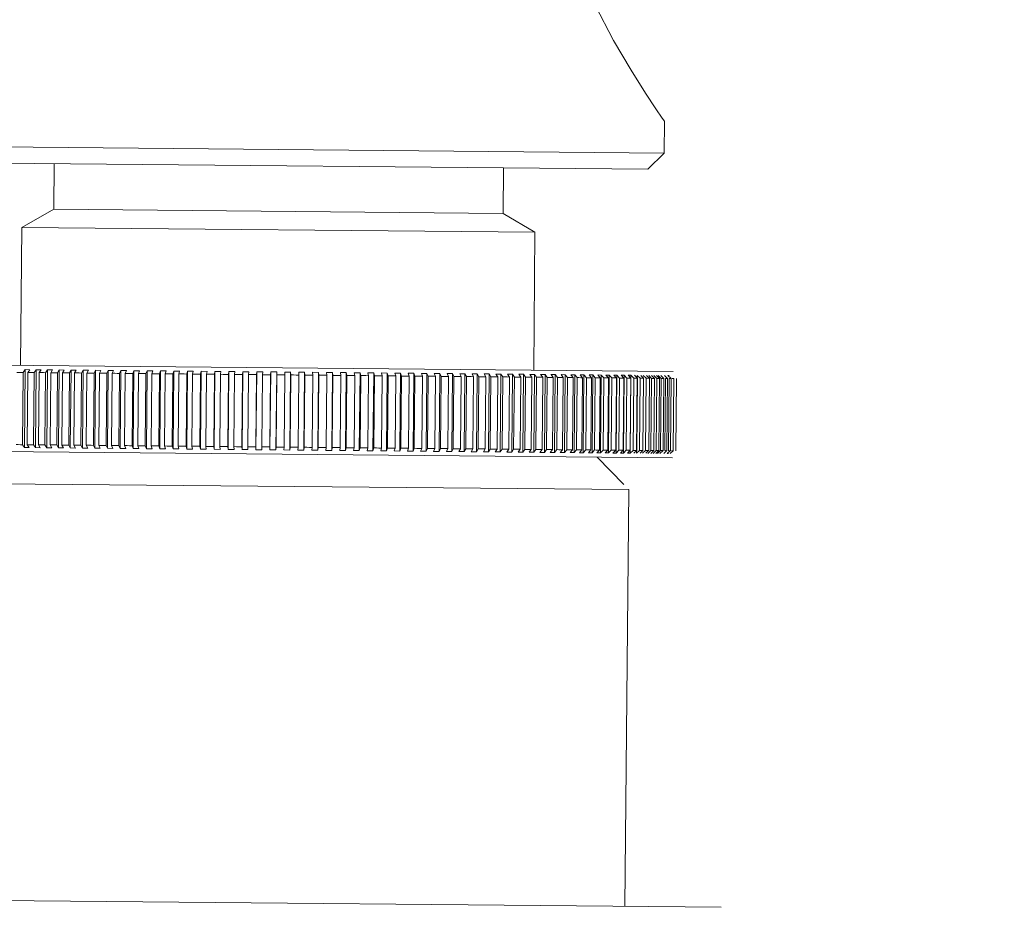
# Model space of a CAD drawing. Header units: millimetres. Extents: x 3925 to 5043, y -86 to 778.
# Tile 46 of 157: x 4463 to 4471, y 239 to 246. Entities that reach past the tile are written whole.
import ezdxf

# ---------------------------------------------------------------- set-up
doc = ezdxf.new("R2010")
doc.units = ezdxf.units.MM
doc.header["$LTSCALE"] = 46.255
doc.header["$PDMODE"] = 3
doc.header["$PDSIZE"] = 1
doc.layers.get('Defpoints').update_dxf_attribs({"linetype": 'CONTINUOUS'})
doc.layers.add('140-154101-01_RIGGDXF_DIMENSION', color=7, linetype='CONTINUOUS')
doc.layers.add('140-154101-0DXF_CONTINUOUS_LINE', color=7, linetype='CONTINUOUS')
doc.styles.add('SLDTEXTSTYLE0', font='arialbd.ttf', dxfattribs={"height": 5.5})
doc.dimstyles.new('SLDDIMSTYLE2', dxfattribs={"dimtxt": 5.650301, "dimasz": 4.572, "dimexe": 0, "dimexo": 0.0625, "dimgap": 1.412575, "dimtad": 0, "dimtih": 1, "dimtoh": 1, "dimlfac": 3.5, "dimrnd": 1e-09, "dimzin": 4, "dimdsep": 46, "dimtxsty": 'SLDTEXTSTYLE0', "dimsah": 1, "dimcen": 0.09, "dimadec": 0, "dimazin": 1, "dimtol": 1, "dimtp": 0.5, "dimtm": 0.5, "dimtfac": 1, "dimtdec": 1, "dimtofl": 0, "dimtmove": 0, "dimatfit": 3, "dimfxl": 1, "dimfrac": 2, "dimtolj": 1, "dimarcsym": 0})

# ---------------------------------------------------------------- blocks, each defined once
blk = doc.blocks.new('*D68')
at = {"layer": '140-154101-01_RIGGDXF_DIMENSION', "color": 0, "linetype": 'Continuous', "lineweight": -2}
for p, q in [((4484.3629, 271.4932), (4484.3629, 203.0116)), ((4477.961, 266.2147), (4477.961, 203.0116)), ((4473.961, 203.0116), (4426.4411, 203.0116)), ((4484.3629, 203.0116), (4477.961, 203.0116)), ((4488.3629, 203.0116), (4492.3629, 203.0116))]:
    blk.add_line(p, q, dxfattribs=at)
at = {"layer": '140-154101-01_RIGGDXF_DIMENSION', "color": 0, "linetype": 'Continuous'}
for points in [[(4473.961, 203.6783), (4473.961, 202.3449), (4477.961, 203.0116)], [(4488.3629, 203.6783), (4488.3629, 202.3449), (4484.3629, 203.0116)]]:
    blk.add_solid(points, dxfattribs=at)
at = {"layer": 'Defpoints', "color": 0, "linetype": 'Continuous'}
for p in [(4484.3629, 271.5557), (4477.961, 266.2772), (4477.961, 203.0116)]:
    blk.add_point(p, dxfattribs=at)
at = {"layer": '140-154101-01_RIGGDXF_DIMENSION', "color": 0, "linetype": 'Continuous', "insert": (4448.201, 207.9602), "char_height": 5.5, "attachment_point": 5, "style": 'SLDTEXTSTYLE0'}
blk.add_mtext('\\A1;25.61 [1.01]', dxfattribs=at)

msp = doc.modelspace()

# ---------------------------------------------------------------- linework, layer by layer
at = {"layer": '140-154101-0DXF_CONTINUOUS_LINE', "color": 7, "linetype": 'Continuous', "lineweight": 0}
for p, q in [((4468.1215, 245.0505), (4468.1377, 245.027)), ((4468.1354, 244.7771), (4468.1377, 245.027)), ((4462.1356, 244.8329), (4468.1354, 244.7771)), ((4468.1354, 244.7771), (4468.0092, 244.6532)), ((4462.2595, 244.7067), (4468.0092, 244.6532)), ((4463.3832, 244.6963), (4463.3799, 244.3399)), ((4466.8855, 244.6637), (4466.8822, 244.3073)), ((4463.3799, 244.3399), (4463.1298, 244.1986)), ((4463.3799, 244.3399), (4466.8822, 244.3073)), ((4466.8822, 244.3073), (4467.1296, 244.1614)), ((4463.1298, 244.1986), (4463.1198, 243.1236)), ((4463.1298, 244.1986), (4467.1296, 244.1614)), ((4467.1196, 243.0864), (4467.1296, 244.1614)), ((4462.0332, 243.1337), (4468.2063, 243.0763)), ((4463.1356, 242.5046), (4463.1408, 243.0673)), ((4463.1408, 243.0673), (4463.157, 243.0894)), ((4463.1514, 242.4822), (4463.157, 243.0894)), ((4463.157, 243.0894), (4463.1936, 243.0891)), ((4463.1727, 242.5042), (4463.1779, 243.067)), ((4463.1935, 243.0891), (4463.178, 243.067)), ((4463.2224, 242.5038), (4463.2276, 243.0665)), ((4463.2276, 243.0665), (4463.2431, 243.0886)), ((4463.2374, 242.4814), (4463.2431, 243.0886)), ((4463.243, 243.0886), (4463.2806, 243.0883)), ((4463.2605, 242.5034), (4463.2657, 243.0662)), ((4463.2805, 243.0883), (4463.2658, 243.0662)), ((4463.3114, 242.5029), (4463.3166, 243.0657)), ((4463.3166, 243.0657), (4463.3314, 243.0878)), ((4463.3258, 242.4806), (4463.3314, 243.0878)), ((4463.3314, 243.0878), (4463.3699, 243.0875)), ((4463.3505, 242.5026), (4463.3557, 243.0653)), ((4463.3698, 243.0875), (4463.3558, 243.0653)), ((4463.4027, 242.5021), (4463.4079, 243.0649)), ((4463.4079, 243.0649), (4463.422, 243.087)), ((4463.4163, 242.4797), (4463.422, 243.087)), ((4463.4219, 243.087), (4463.4614, 243.0866)), ((4463.4613, 243.0866), (4463.4479, 243.0645)), ((4463.5012, 243.064), (4463.5146, 243.0861)), ((4463.5089, 242.4789), (4463.5146, 243.0861)), ((4463.5145, 243.0861), (4463.5548, 243.0857)), ((4463.5547, 243.0857), (4463.5421, 243.0636)), ((4463.5965, 243.0631), (4463.6091, 243.0852)), ((4463.6035, 242.478), (4463.6091, 243.0852)), ((4463.6091, 243.0852), (4463.6502, 243.0848)), ((4463.6501, 243.0848), (4463.6383, 243.0627)), ((4463.6937, 243.0622), (4463.7055, 243.0843)), ((4463.6999, 242.4771), (4463.7055, 243.0843)), ((4463.7055, 243.0843), (4463.7473, 243.0839)), ((4463.7472, 243.0839), (4463.7362, 243.0618)), ((4463.7926, 243.0613), (4463.8036, 243.0834)), ((4463.798, 242.4762), (4463.8036, 243.0834)), ((4463.8036, 243.0834), (4463.8461, 243.083)), ((4463.846, 243.083), (4463.8358, 243.0609)), ((4463.8931, 243.0603), (4463.9033, 243.0825)), ((4463.8977, 242.4752), (4463.9033, 243.0825)), ((4463.9033, 243.0825), (4463.9465, 243.0821)), ((4463.9464, 243.0821), (4463.937, 243.0599)), ((4463.9951, 243.0594), (4464.0045, 243.0815)), ((4463.9989, 242.4743), (4464.0045, 243.0815)), ((4464.0045, 243.0815), (4464.0483, 243.0811)), ((4464.0482, 243.0811), (4464.0396, 243.059)), ((4464.0985, 243.0584), (4464.1071, 243.0806)), ((4464.1015, 242.4733), (4464.1071, 243.0806)), ((4464.1071, 243.0806), (4464.1514, 243.0802)), ((4464.1513, 243.0802), (4464.1435, 243.058)), ((4464.2031, 243.0575), (4464.2109, 243.0796)), ((4464.2052, 242.4724), (4464.2109, 243.0796)), ((4464.2109, 243.0796), (4464.2557, 243.0792)), ((4464.2556, 243.0792), (4464.2487, 243.057)), ((4464.3089, 243.0565), (4464.3158, 243.0787)), ((4464.3101, 242.4714), (4464.3158, 243.0787)), ((4464.3158, 243.0787), (4464.361, 243.0782)), ((4464.3609, 243.0782), (4464.3548, 243.0561)), ((4464.4156, 243.0555), (4464.4217, 243.0777)), ((4464.416, 242.4704), (4464.4217, 243.0777)), ((4464.4216, 243.0777), (4464.4673, 243.0772)), ((4464.4672, 243.0772), (4464.4619, 243.0551)), ((4464.5228, 242.4694), (4464.5284, 243.0767)), ((4464.5232, 243.0545), (4464.5284, 243.0767)), ((4464.5284, 243.0767), (4464.5743, 243.0763)), ((4464.5742, 243.0763), (4464.5699, 243.0541)), ((4464.6302, 242.4684), (4464.6358, 243.0757)), ((4464.6315, 243.0535), (4464.6358, 243.0757)), ((4464.6358, 243.0757), (4464.682, 243.0752)), ((4464.6819, 243.0752), (4464.6784, 243.053)), ((4464.7382, 242.4674), (4464.7439, 243.0747)), ((4464.7404, 243.0525), (4464.7439, 243.0747)), ((4464.7438, 243.0747), (4464.7903, 243.0742)), ((4464.7902, 243.0742), (4464.7876, 243.052)), ((4464.8467, 242.4664), (4464.8524, 243.0737)), ((4464.8498, 243.0514), (4464.8524, 243.0737)), ((4464.8523, 243.0737), (4464.8989, 243.0732)), ((4464.8988, 243.0732), (4464.8971, 243.051)), ((4464.9556, 242.4654), (4464.9612, 243.0727)), ((4464.9595, 243.0504), (4464.9612, 243.0727)), ((4464.9612, 243.0727), (4465.0079, 243.0722)), ((4465.0077, 243.0722), (4465.0069, 243.05)), ((4465.0702, 243.0716), (4465.0646, 242.4644)), ((4465.0694, 243.0494), (4465.0702, 243.0716)), ((4465.1169, 243.0712), (4465.0702, 243.0716)), ((4465.1111, 242.4639), (4465.1168, 243.0712)), ((4465.1168, 243.0712), (4465.1168, 243.049)), ((4465.1792, 243.0706), (4465.226, 243.0702)), ((4465.1793, 243.0484), (4465.1793, 243.0706)), ((4465.2258, 243.0702), (4465.2202, 242.4629)), ((4465.2258, 243.0702), (4465.2267, 243.0479)), ((4465.2882, 243.0696), (4465.3349, 243.0692)), ((4465.2892, 243.0474), (4465.2883, 243.0696)), ((4465.3348, 243.0692), (4465.3291, 242.4619)), ((4465.3348, 243.0692), (4465.3366, 243.0469)), ((4465.397, 243.0686), (4465.4436, 243.0682)), ((4465.3989, 243.0463), (4465.3971, 243.0686)), ((4465.4434, 243.0682), (4465.4378, 242.4609)), ((4465.4434, 243.0682), (4465.4461, 243.0459)), ((4465.5055, 243.0676), (4465.5518, 243.0672)), ((4465.5082, 243.0453), (4465.5055, 243.0676)), ((4465.5517, 243.0672), (4465.5461, 242.4599)), ((4465.5517, 243.0672), (4465.5552, 243.0449)), ((4465.6135, 243.0666), (4465.6596, 243.0662)), ((4465.617, 243.0443), (4465.6135, 243.0666)), ((4465.6595, 243.0662), (4465.6538, 242.4589)), ((4465.6595, 243.0662), (4465.6638, 243.0439)), ((4465.7209, 243.0656), (4465.7667, 243.0652)), ((4465.7253, 243.0433), (4465.7209, 243.0656)), ((4465.7665, 243.0652), (4465.7609, 242.4579)), ((4465.7665, 243.0652), (4465.7718, 243.0429)), ((4465.8275, 243.0646), (4465.873, 243.0642)), ((4465.8328, 243.0423), (4465.8276, 243.0646)), ((4463.4426, 242.5017), (4463.4479, 243.0645)), ((4463.496, 242.5012), (4463.5012, 243.064)), ((4463.5369, 242.5008), (4463.5421, 243.0636)), ((4463.5913, 242.5003), (4463.5965, 243.0631)), ((4463.633, 242.4999), (4463.6382, 243.0627)), ((4463.6885, 242.4994), (4463.6937, 243.0622)), ((4463.7309, 242.499), (4463.7361, 243.0618)), ((4463.7874, 242.4985), (4463.7926, 243.0613)), ((4463.8305, 242.4981), (4463.8358, 243.0609)), ((4463.8879, 242.4976), (4463.8931, 243.0603)), ((4463.9317, 242.4972), (4463.9369, 243.0599)), ((4463.9899, 242.4966), (4463.9951, 243.0594)), ((4464.0343, 242.4962), (4464.0395, 243.059)), ((4464.0933, 242.4957), (4464.0985, 243.0584)), ((4464.1382, 242.4952), (4464.1435, 243.058)), ((4464.1979, 242.4947), (4464.2031, 243.0575)), ((4464.2434, 242.4943), (4464.2486, 243.057)), ((4464.3037, 242.4937), (4464.3089, 243.0565)), ((4464.3496, 242.4933), (4464.3548, 243.0561)), ((4464.4104, 242.4927), (4464.4156, 243.0555)), ((4464.4567, 242.4923), (4464.4619, 243.0551)), ((4464.518, 242.4917), (4464.5232, 243.0545)), ((4464.5646, 242.4913), (4464.5698, 243.0541)), ((4464.6263, 242.4907), (4464.6315, 243.0535)), ((4464.6732, 242.4903), (4464.6784, 243.053)), ((4464.7352, 242.4897), (4464.7404, 243.0525)), ((4464.7823, 242.4892), (4464.7875, 243.052)), ((4464.8445, 242.4887), (4464.8498, 243.0514)), ((4464.8918, 242.4882), (4464.897, 243.051)), ((4464.9542, 242.4877), (4464.9595, 243.0504)), ((4465.0069, 243.05), (4465.0016, 242.4872)), ((4465.0381, 243.0498), (4465.0068, 243.05)), ((4465.0381, 243.0498), (4465.0694, 243.0494)), ((4465.0641, 242.4866), (4465.0694, 243.0494)), ((4465.1168, 243.049), (4465.1116, 242.4862)), ((4465.1794, 243.0484), (4465.1741, 242.4856)), ((4465.2267, 243.0479), (4465.2215, 242.4852)), ((4465.2892, 243.0474), (4465.284, 242.4846)), ((4465.3366, 243.0469), (4465.3313, 242.4841)), ((4465.3989, 243.0463), (4465.3937, 242.4836)), ((4465.4461, 243.0459), (4465.4409, 242.4831)), ((4465.5082, 243.0453), (4465.503, 242.4825)), ((4465.5552, 243.0449), (4465.55, 242.4821)), ((4465.6171, 243.0443), (4465.6118, 242.4815)), ((4465.6638, 243.0439), (4465.6586, 242.4811)), ((4465.7253, 243.0433), (4465.7201, 242.4805)), ((4465.7718, 243.0429), (4465.7665, 242.4801)), ((4465.8328, 243.0423), (4465.8276, 242.4795)), ((4465.8728, 243.0642), (4465.8672, 242.4569)), ((4465.8728, 243.0642), (4465.8789, 243.0419)), ((4465.8789, 243.0419), (4465.8737, 242.4791)), ((4465.9333, 243.0636), (4465.9783, 243.0632)), ((4465.9394, 243.0413), (4465.9333, 243.0636)), ((4465.9395, 243.0413), (4465.9342, 242.4785)), ((4465.9782, 243.0632), (4465.9726, 242.4559)), ((4465.9782, 243.0632), (4465.9852, 243.0409)), ((4465.9852, 243.0409), (4465.9799, 242.4781)), ((4466.0381, 243.0626), (4466.0827, 243.0622)), ((4466.0451, 243.0403), (4466.0381, 243.0626)), ((4466.0451, 243.0403), (4466.0399, 242.4776)), ((4466.0826, 243.0622), (4466.0769, 242.455)), ((4466.0826, 243.0622), (4466.0903, 243.0399)), ((4466.0903, 243.0399), (4466.0851, 242.4771)), ((4466.1418, 243.0617), (4466.1858, 243.0613)), ((4466.1496, 243.0394), (4466.1418, 243.0617)), ((4466.1496, 243.0394), (4466.1444, 242.4766)), ((4466.1857, 243.0613), (4466.1801, 242.454)), ((4466.1857, 243.0613), (4466.1943, 243.0389)), ((4466.1943, 243.0389), (4466.1891, 242.4762)), ((4466.2442, 243.0607), (4466.2877, 243.0603)), ((4466.2528, 243.0384), (4466.2442, 243.0607)), ((4466.2529, 243.0384), (4466.2477, 242.4756)), ((4466.2876, 243.0603), (4466.2819, 242.4531)), ((4466.2876, 243.0603), (4466.297, 243.038)), ((4466.297, 243.038), (4466.2918, 242.4752)), ((4466.3453, 243.0598), (4466.3881, 243.0594)), ((4466.3547, 243.0374), (4466.3453, 243.0598)), ((4466.3548, 243.0374), (4466.3495, 242.4747)), ((4466.388, 243.0594), (4466.3824, 242.4521)), ((4466.388, 243.0594), (4466.3982, 243.037)), ((4466.3982, 243.037), (4466.393, 242.4743)), ((4466.4448, 243.0589), (4466.487, 243.0585)), ((4466.4551, 243.0365), (4466.4449, 243.0589)), ((4466.4551, 243.0365), (4466.4499, 242.4737)), ((4466.4869, 243.0585), (4466.4813, 242.4512)), ((4466.4869, 243.0585), (4466.4979, 243.0361)), ((4466.4979, 243.0361), (4466.4927, 242.4733)), ((4466.5428, 243.0579), (4466.5842, 243.0576)), ((4466.5538, 243.0356), (4466.5428, 243.0579)), ((4466.5539, 243.0356), (4466.5487, 242.4728)), ((4466.5841, 243.0576), (4466.5785, 242.4503)), ((4466.5841, 243.0576), (4466.5959, 243.0352)), ((4466.5959, 243.0352), (4466.5907, 242.4724)), ((4466.639, 243.057), (4466.6797, 243.0567)), ((4466.6508, 243.0347), (4466.639, 243.057)), ((4466.6509, 243.0347), (4466.6456, 242.4719)), ((4466.6796, 243.0567), (4466.6739, 242.4494)), ((4466.6796, 243.0567), (4466.6921, 243.0343)), ((4466.6921, 243.0343), (4466.6869, 242.4715)), ((4466.7334, 243.0562), (4466.7732, 243.0558)), ((4466.746, 243.0338), (4466.7334, 243.0562)), ((4466.746, 243.0338), (4466.7408, 242.471)), ((4466.7731, 243.0558), (4466.7675, 242.4485)), ((4466.7731, 243.0558), (4466.7864, 243.0334)), ((4466.7864, 243.0334), (4466.7812, 242.4707)), ((4466.8258, 243.0553), (4466.8647, 243.0549)), ((4466.8391, 243.0329), (4466.8258, 243.0553)), ((4466.8392, 243.0329), (4466.8339, 242.4702)), ((4466.8646, 243.0549), (4466.859, 242.4477)), ((4466.8646, 243.0549), (4466.8787, 243.0326)), ((4466.8787, 243.0326), (4466.8734, 242.4698)), ((4466.9161, 243.0545), (4466.9541, 243.0541)), ((4466.9302, 243.0321), (4466.9161, 243.0545)), ((4466.9302, 243.0321), (4466.925, 242.4693)), ((4466.954, 243.0541), (4466.9484, 242.4469)), ((4466.954, 243.0541), (4466.9688, 243.0317)), ((4466.9688, 243.0317), (4466.9635, 242.469)), ((4467.0042, 243.0537), (4467.0413, 243.0533)), ((4467.019, 243.0313), (4467.0043, 243.0537)), ((4467.0191, 243.0313), (4467.0138, 242.4685)), ((4467.0412, 243.0533), (4467.0355, 242.4461)), ((4467.0412, 243.0533), (4467.0566, 243.0309)), ((4467.0566, 243.0309), (4467.0514, 242.4681)), ((4467.0901, 243.0529), (4467.1261, 243.0525)), ((4467.1055, 243.0305), (4467.0901, 243.0529)), ((4467.1056, 243.0305), (4467.1003, 242.4677)), ((4467.126, 243.0525), (4467.1204, 242.4453)), ((4467.126, 243.0525), (4467.1421, 243.0301)), ((4467.1421, 243.0301), (4467.1369, 242.4674)), ((4467.1735, 243.0521), (4467.2085, 243.0518)), ((4467.1896, 243.0297), (4467.1735, 243.0521)), ((4467.1897, 243.0297), (4467.1845, 242.4669)), ((4467.2084, 243.0518), (4467.2027, 242.4445)), ((4467.2084, 243.0518), (4467.2252, 243.0294)), ((4467.2252, 243.0294), (4467.2199, 242.4666)), ((4467.2544, 243.0513), (4467.2883, 243.051)), ((4467.2712, 243.0289), (4467.2545, 243.0513)), ((4467.2713, 243.0289), (4467.266, 242.4661)), ((4467.2882, 243.051), (4467.2826, 242.4438)), ((4467.2882, 243.051), (4467.3056, 243.0286)), ((4467.3056, 243.0286), (4467.3004, 242.4658)), ((4467.3328, 243.0506), (4467.3655, 243.0503)), ((4467.3502, 243.0282), (4467.3328, 243.0506)), ((4467.3502, 243.0282), (4467.345, 242.4654)), ((4467.3654, 243.0503), (4467.3598, 242.443)), ((4467.3654, 243.0503), (4467.3834, 243.0279)), ((4467.3834, 243.0279), (4467.3782, 242.4651)), ((4467.4084, 243.0499), (4467.44, 243.0496)), ((4467.4264, 243.0275), (4467.4084, 243.0499)), ((4467.4265, 243.0275), (4467.4213, 242.4647)), ((4467.4399, 243.0496), (4467.4342, 242.4423)), ((4467.4399, 243.0496), (4467.4585, 243.0272)), ((4467.4585, 243.0272), (4467.4532, 242.4644)), ((4467.4812, 243.0492), (4467.5116, 243.0489)), ((4467.4999, 243.0268), (4467.4813, 243.0492)), ((4467.4999, 243.0268), (4467.4947, 242.464)), ((4467.5115, 243.0489), (4467.5059, 242.4417)), ((4467.5115, 243.0489), (4467.5307, 243.0265)), ((4467.5307, 243.0265), (4467.5254, 242.4637)), ((4467.5512, 243.0486), (4467.5803, 243.0483)), ((4467.5704, 243.0261), (4467.5512, 243.0486)), ((4467.5705, 243.0261), (4467.5652, 242.4634)), ((4467.5802, 243.0483), (4467.5746, 242.441)), ((4467.5802, 243.0483), (4467.5999, 243.0259)), ((4467.5999, 243.0259), (4467.5947, 242.4631)), ((4467.6182, 243.0479), (4467.646, 243.0477)), ((4467.638, 243.0255), (4467.6182, 243.0479)), ((4467.638, 243.0255), (4467.6328, 242.4627)), ((4467.6459, 243.0477), (4467.6403, 242.4404)), ((4467.6459, 243.0477), (4467.6662, 243.0253)), ((4467.6662, 243.0253), (4467.6609, 242.4625)), ((4467.6822, 243.0473), (4467.7086, 243.0471)), ((4467.7024, 243.0249), (4467.6822, 243.0473)), ((4467.7025, 243.0249), (4467.6973, 242.4621)), ((4467.7086, 243.0471), (4467.7029, 242.4398)), ((4467.7086, 243.0471), (4467.7293, 243.0247)), ((4467.7293, 243.0247), (4467.7241, 242.4619)), ((4467.743, 243.0468), (4467.7681, 243.0465)), ((4467.7638, 243.0243), (4467.743, 243.0468)), ((4467.7638, 243.0243), (4467.7586, 242.4616)), ((4467.768, 243.0465), (4467.7624, 242.4393)), ((4467.768, 243.0465), (4467.7893, 243.0241)), ((4467.7893, 243.0241), (4467.784, 242.4613)), ((4467.8006, 243.0462), (4467.8244, 243.046)), ((4467.8219, 243.0238), (4467.8007, 243.0462)), ((4467.8219, 243.0238), (4467.8167, 242.461)), ((4467.8243, 243.046), (4467.8186, 242.4388)), ((4467.8243, 243.046), (4467.846, 243.0236)), ((4467.846, 243.0236), (4467.8407, 242.4608)), ((4467.855, 243.0457), (4467.8773, 243.0455)), ((4467.8767, 243.0233), (4467.855, 243.0457)), ((4467.8768, 243.0233), (4467.8715, 242.4605)), ((4467.8773, 243.0455), (4467.8716, 242.4383)), ((4467.8773, 243.0455), (4467.8993, 243.0231)), ((4467.8993, 243.0231), (4467.8941, 242.4603)), ((4467.9282, 243.0228), (4467.9061, 243.0453)), ((4467.9269, 243.0451), (4467.9212, 242.4378)), ((4467.9282, 243.0228), (4467.923, 242.46)), ((4467.9269, 243.0451), (4467.9493, 243.0226)), ((4467.9493, 243.0226), (4467.9441, 242.4598)), ((4467.9762, 243.0224), (4467.9537, 243.0448)), ((4467.9763, 243.0224), (4467.971, 242.4596)), ((4467.973, 243.0446), (4467.9959, 243.0222)), ((4467.9959, 243.0222), (4467.9906, 242.4594)), ((4468.0208, 243.022), (4467.9979, 243.0444)), ((4468.0208, 243.022), (4468.0156, 242.4592)), ((4468.0157, 243.0442), (4468.0389, 243.0218)), ((4468.0389, 243.0218), (4468.0337, 242.459)), ((4468.0618, 243.0216), (4468.0386, 243.044)), ((4468.0549, 243.0439), (4468.0784, 243.0214)), ((4468.0618, 243.0216), (4468.0566, 242.4588)), ((4468.0784, 243.0214), (4468.0731, 242.4586)), ((4468.0992, 243.0212), (4468.0757, 243.0437)), ((4468.0905, 243.0435), (4468.1142, 243.0211)), ((4468.0993, 243.0212), (4468.094, 242.4584)), ((4468.1142, 243.0211), (4468.109, 242.4583)), ((4468.133, 243.0209), (4468.1093, 243.0434)), ((4468.1331, 243.0209), (4468.1278, 242.4581)), ((4468.1631, 243.0206), (4468.1391, 243.0431)), ((4468.1465, 243.0208), (4468.1412, 242.458)), ((4468.1632, 243.0206), (4468.158, 242.4579)), ((4468.1653, 243.0429), (4468.1754, 243.0428)), ((4468.1896, 243.0204), (4468.1654, 243.0429)), ((4468.175, 243.0205), (4468.1698, 242.4577)), ((4468.1896, 243.0204), (4468.1844, 242.4576)), ((4468.2123, 243.0202), (4468.2071, 242.4574)), ((4468.2312, 243.02), (4468.226, 242.4572)), ((4468.2, 242.4014), (4462.0268, 242.4588)), ((4463.1514, 242.4822), (4463.1356, 242.5046)), ((4463.1879, 242.4818), (4463.1513, 242.4822)), ((4463.1728, 242.5042), (4463.1878, 242.4818)), ((4463.2374, 242.4814), (4463.2224, 242.5038)), ((4463.2749, 242.481), (4463.2373, 242.4814)), ((4463.2605, 242.5034), (4463.2749, 242.481)), ((4463.3258, 242.4806), (4463.3114, 242.5029)), ((4463.3642, 242.4802), (4463.3257, 242.4806)), ((4463.3505, 242.5026), (4463.3642, 242.4802)), ((4463.4163, 242.4797), (4463.4027, 242.5021)), ((4463.4556, 242.4793), (4463.4162, 242.4797)), ((4463.4427, 242.5017), (4463.4556, 242.4793)), ((4463.5089, 242.4789), (4463.496, 242.5012)), ((4463.5491, 242.4785), (4463.5088, 242.4789)), ((4463.5369, 242.5008), (4463.5491, 242.4785)), ((4463.6035, 242.478), (4463.5913, 242.5003)), ((4463.6444, 242.4776), (4463.6034, 242.478)), ((4463.633, 242.4999), (4463.6444, 242.4776)), ((4463.6999, 242.4771), (4463.6885, 242.4994)), ((4463.7416, 242.4767), (4463.6997, 242.4771)), ((4463.731, 242.499), (4463.7416, 242.4767)), ((4463.798, 242.4762), (4463.7874, 242.4985)), ((4463.8404, 242.4758), (4463.7979, 242.4762)), ((4463.8306, 242.4981), (4463.8404, 242.4758)), ((4463.8977, 242.4752), (4463.8879, 242.4976)), ((4463.9408, 242.4748), (4463.8976, 242.4752)), ((4463.9317, 242.4972), (4463.9407, 242.4748)), ((4463.9989, 242.4743), (4463.9899, 242.4966)), ((4464.0426, 242.4739), (4463.9988, 242.4743)), ((4464.0344, 242.4962), (4464.0425, 242.4739)), ((4464.1015, 242.4733), (4464.0933, 242.4957)), ((4464.1457, 242.4729), (4464.1013, 242.4733)), ((4464.1383, 242.4952), (4464.1456, 242.4729)), ((4464.2052, 242.4724), (4464.1979, 242.4947)), ((4464.25, 242.472), (4464.2051, 242.4724)), ((4464.2434, 242.4943), (4464.2499, 242.472)), ((4464.3101, 242.4714), (4464.3037, 242.4937)), ((4464.3553, 242.471), (4464.31, 242.4714)), ((4464.3496, 242.4933), (4464.3552, 242.471)), ((4464.416, 242.4704), (4464.4104, 242.4927)), ((4464.4615, 242.47), (4464.4159, 242.4704)), ((4464.4567, 242.4923), (4464.4615, 242.47)), ((4464.5228, 242.4694), (4464.518, 242.4917)), ((4464.5686, 242.469), (4464.5226, 242.4694)), ((4464.5646, 242.4913), (4464.5686, 242.469)), ((4464.6302, 242.4684), (4464.6263, 242.4907)), ((4464.6763, 242.468), (4464.6301, 242.4684)), ((4464.6732, 242.4903), (4464.6763, 242.468)), ((4464.7382, 242.4674), (4464.7352, 242.4897)), ((4464.7846, 242.467), (4464.7381, 242.4674)), ((4464.7823, 242.4892), (4464.7845, 242.467)), ((4464.8467, 242.4664), (4464.8445, 242.4887)), ((4464.8932, 242.466), (4464.8466, 242.4664)), ((4464.8919, 242.4882), (4464.8932, 242.466)), ((4464.9556, 242.4654), (4464.9542, 242.4877)), ((4465.0021, 242.465), (4464.9554, 242.4654)), ((4465.0016, 242.4872), (4465.0329, 242.4868)), ((4465.0021, 242.465), (4465.0016, 242.4872)), ((4465.0329, 242.4868), (4465.0642, 242.4866)), ((4465.0641, 242.4866), (4465.0646, 242.4644)), ((4465.0644, 242.4644), (4465.1112, 242.4639)), ((4465.1116, 242.4862), (4465.1111, 242.4639)), ((4465.2202, 242.4629), (4465.1735, 242.4634)), ((4465.1736, 242.4634), (4465.1741, 242.4856)), ((4465.2215, 242.4852), (4465.2202, 242.4629)), ((4465.3292, 242.4619), (4465.2825, 242.4624)), ((4465.2826, 242.4624), (4465.284, 242.4846)), ((4465.3313, 242.4841), (4465.3291, 242.4619)), ((4465.4378, 242.4609), (4465.3913, 242.4613)), ((4465.3914, 242.4613), (4465.3936, 242.4836)), ((4465.4409, 242.4831), (4465.4378, 242.4609)), ((4465.5461, 242.4599), (4465.4998, 242.4603)), ((4465.4999, 242.4603), (4465.5029, 242.4825)), ((4465.55, 242.4821), (4465.5461, 242.4599)), ((4465.6538, 242.4589), (4465.6077, 242.4593)), ((4465.6079, 242.4593), (4465.6118, 242.4815)), ((4465.6586, 242.4811), (4465.6538, 242.4589)), ((4465.7609, 242.4579), (4465.7151, 242.4583)), ((4465.7153, 242.4583), (4465.72, 242.4805)), ((4465.7665, 242.4801), (4465.7609, 242.4579)), ((4465.8672, 242.4569), (4465.8218, 242.4573)), ((4465.8219, 242.4573), (4465.8276, 242.4795)), ((4465.8737, 242.4791), (4465.8672, 242.4569)), ((4465.9726, 242.4559), (4465.9276, 242.4564)), ((4465.9277, 242.4564), (4465.9342, 242.4785)), ((4465.9799, 242.4781), (4465.9726, 242.4559)), ((4466.0769, 242.455), (4466.0324, 242.4554)), ((4466.0325, 242.4554), (4466.0398, 242.4776)), ((4466.0851, 242.4771), (4466.0769, 242.455)), ((4466.1801, 242.454), (4466.136, 242.4544)), ((4466.1362, 242.4544), (4466.1444, 242.4766)), ((4466.1891, 242.4762), (4466.1801, 242.454)), ((4466.282, 242.4531), (4466.2385, 242.4535)), ((4466.2386, 242.4535), (4466.2476, 242.4756)), ((4466.2918, 242.4752), (4466.2819, 242.4531)), ((4466.3824, 242.4521), (4466.3395, 242.4525)), ((4466.3397, 242.4525), (4466.3495, 242.4747)), ((4466.393, 242.4743), (4466.3824, 242.4521)), ((4466.4813, 242.4512), (4466.4391, 242.4516)), ((4466.4392, 242.4516), (4466.4499, 242.4737)), ((4466.4927, 242.4733), (4466.4813, 242.4512)), ((4466.5372, 242.4507), (4466.5486, 242.4728)), ((4466.5907, 242.4724), (4466.5785, 242.4503)), ((4466.6334, 242.4498), (4466.6456, 242.4719)), ((4466.6869, 242.4715), (4466.6739, 242.4494)), ((4466.7278, 242.4489), (4466.7407, 242.471)), ((4466.7812, 242.4707), (4466.7675, 242.4485)), ((4466.8202, 242.4481), (4466.8339, 242.4702)), ((4466.8734, 242.4698), (4466.859, 242.4477)), ((4466.9105, 242.4472), (4466.9249, 242.4693)), ((4466.9635, 242.469), (4466.9484, 242.4469)), ((4466.9986, 242.4464), (4467.0138, 242.4685)), ((4467.0514, 242.4681), (4467.0355, 242.4461)), ((4467.0844, 242.4456), (4467.1003, 242.4677)), ((4467.1369, 242.4674), (4467.1204, 242.4453)), ((4467.1679, 242.4448), (4467.1844, 242.4669)), ((4467.2199, 242.4666), (4467.2027, 242.4445)), ((4467.2488, 242.4441), (4467.266, 242.4661)), ((4467.3004, 242.4658), (4467.2826, 242.4438)), ((4467.3271, 242.4433), (4467.345, 242.4654)), ((4467.3782, 242.4651), (4467.3598, 242.443)), ((4467.4028, 242.4426), (4467.4212, 242.4647)), ((4467.4532, 242.4644), (4467.4342, 242.4423)), ((4467.4756, 242.442), (4467.4946, 242.464)), ((4467.5254, 242.4637), (4467.5059, 242.4417)), ((4467.5456, 242.4413), (4467.5652, 242.4634)), ((4467.5947, 242.4631), (4467.5746, 242.441)), ((4467.6126, 242.4407), (4467.6327, 242.4627)), ((4467.6609, 242.4625), (4467.6403, 242.4404)), ((4467.6765, 242.4401), (4467.6972, 242.4621)), ((4467.7241, 242.4619), (4467.7029, 242.4398)), ((4467.7374, 242.4395), (4467.7585, 242.4616)), ((4467.784, 242.4613), (4467.7624, 242.4393)), ((4467.795, 242.439), (4467.8166, 242.461)), ((4467.8407, 242.4608), (4467.8186, 242.4388)), ((4467.8494, 242.4385), (4467.8715, 242.4605)), ((4467.8941, 242.4603), (4467.8716, 242.4383)), ((4467.9004, 242.438), (4467.9229, 242.46)), ((4467.9441, 242.4598), (4467.9212, 242.4378)), ((4467.9481, 242.4376), (4467.971, 242.4596)), ((4467.9906, 242.4594), (4467.9674, 242.4374)), ((4467.9923, 242.4372), (4468.0155, 242.4592)), ((4468.0337, 242.459), (4468.0101, 242.437)), ((4468.033, 242.4368), (4468.0565, 242.4588)), ((4468.0731, 242.4586), (4468.0493, 242.4366)), ((4468.0701, 242.4364), (4468.094, 242.4584)), ((4468.109, 242.4583), (4468.0849, 242.4363)), ((4468.1036, 242.4361), (4468.1278, 242.4581)), ((4468.1335, 242.4358), (4468.1579, 242.4579)), ((4468.1597, 242.4356), (4468.1843, 242.4576)), ((4468.1822, 242.4354), (4468.207, 242.4574)), ((4466.5785, 242.4503), (4466.5371, 242.4507)), ((4466.674, 242.4494), (4466.6333, 242.4498)), ((4466.7675, 242.4485), (4466.7276, 242.4489)), ((4466.859, 242.4477), (4466.8201, 242.4481)), ((4466.9484, 242.4469), (4466.9104, 242.4472)), ((4467.0356, 242.4461), (4466.9985, 242.4464)), ((4467.1204, 242.4453), (4467.0843, 242.4456)), ((4467.2028, 242.4445), (4467.1678, 242.4448)), ((4467.2826, 242.4438), (4467.2487, 242.4441)), ((4467.3598, 242.443), (4467.327, 242.4433)), ((4467.4343, 242.4423), (4467.4027, 242.4426)), ((4467.5059, 242.4417), (4467.4755, 242.442)), ((4467.5746, 242.441), (4467.5455, 242.4413)), ((4467.6403, 242.4404), (4467.6125, 242.4407)), ((4467.6133, 242.4068), (4467.8226, 242.1935)), ((4467.7029, 242.4398), (4467.6765, 242.4401)), ((4467.7624, 242.4393), (4467.7373, 242.4395)), ((4467.8187, 242.4388), (4467.795, 242.439)), ((4467.8716, 242.4383), (4467.8493, 242.4385)), ((4468.1698, 242.4355), (4468.1597, 242.4356)), ((4462.3612, 242.2057), (4467.861, 242.1545)), ((4467.8307, 238.9046), (4467.861, 242.1545)), ((4468.5806, 238.8977), (4461.5811, 238.9628))]:
    msp.add_line(p, q, dxfattribs=at)
for points in [[(4467.3816, 246.5302), (4467.4744, 246.2291), (4467.5997, 245.9324), (4467.7421, 245.6563)], [(4467.7421, 245.6563), (4467.8781, 245.4235), (4467.9904, 245.246)], [(4467.9904, 245.246), (4468.0722, 245.1228), (4468.1215, 245.0505)], [(4463.0925, 243.0678), (4463.1087, 243.0677), (4463.1247, 243.0676), (4463.1408, 243.0673)], [(4463.1779, 243.067), (4463.1945, 243.0669), (4463.211, 243.0668), (4463.2276, 243.0665)], [(4463.2657, 243.0662), (4463.2827, 243.0661), (4463.2997, 243.066), (4463.3167, 243.0657)], [(4463.3557, 243.0653), (4463.3731, 243.0653), (4463.3905, 243.0651), (4463.4079, 243.0649)], [(4463.4479, 243.0645), (4463.4657, 243.0644), (4463.4835, 243.0642), (4463.5013, 243.064)], [(4463.5421, 243.0636), (4463.5603, 243.0635), (4463.5784, 243.0634), (4463.5966, 243.0631)], [(4463.6382, 243.0627), (4463.6567, 243.0626), (4463.6752, 243.0625), (4463.6937, 243.0622)], [(4463.7361, 243.0618), (4463.755, 243.0617), (4463.7738, 243.0615), (4463.7926, 243.0613)], [(4463.8358, 243.0609), (4463.8549, 243.0608), (4463.874, 243.0606), (4463.8932, 243.0603)], [(4463.9369, 243.0599), (4463.9564, 243.0598), (4463.9757, 243.0597), (4463.9952, 243.0594)], [(4464.0395, 243.059), (4464.0592, 243.0589), (4464.0789, 243.0587), (4464.0985, 243.0584)], [(4464.1435, 243.058), (4464.1634, 243.0579), (4464.1833, 243.0577), (4464.2032, 243.0575)], [(4464.2486, 243.057), (4464.2687, 243.0569), (4464.2888, 243.0568), (4464.3089, 243.0565)], [(4464.3548, 243.0561), (4464.3751, 243.0559), (4464.3953, 243.0558), (4464.4156, 243.0555)], [(4464.4619, 243.0551), (4464.4824, 243.055), (4464.5028, 243.0548), (4464.5232, 243.0545)], [(4464.5698, 243.0541), (4464.5904, 243.0539), (4464.611, 243.0538), (4464.6315, 243.0535)], [(4464.6784, 243.053), (4464.6991, 243.0529), (4464.7198, 243.0527), (4464.7404, 243.0525)], [(4464.7875, 243.052), (4464.8083, 243.0519), (4464.829, 243.0517), (4464.8498, 243.0514)], [(4464.897, 243.051), (4464.9179, 243.0509), (4464.9387, 243.0507), (4464.9595, 243.0504)], [(4465.1168, 243.049), (4465.1376, 243.0489), (4465.1585, 243.0487), (4465.1794, 243.0484)], [(4465.2267, 243.0479), (4465.2476, 243.0478), (4465.2684, 243.0476), (4465.2892, 243.0474)], [(4465.3365, 243.0469), (4465.3573, 243.0468), (4465.3781, 243.0466), (4465.3989, 243.0463)], [(4465.4461, 243.0459), (4465.4668, 243.0458), (4465.4875, 243.0456), (4465.5082, 243.0453)], [(4465.5552, 243.0449), (4465.5758, 243.0448), (4465.5964, 243.0446), (4465.6171, 243.0443)], [(4465.6638, 243.0439), (4465.6843, 243.0438), (4465.7048, 243.0436), (4465.7253, 243.0433)], [(4465.7718, 243.0429), (4465.7921, 243.0428), (4465.8125, 243.0426), (4465.8328, 243.0423)], [(4465.8789, 243.0419), (4465.8991, 243.0418), (4465.9193, 243.0416), (4465.9395, 243.0413)], [(4465.9851, 243.0409), (4466.0051, 243.0408), (4466.0251, 243.0406), (4466.0451, 243.0403)], [(4466.0903, 243.0399), (4466.1101, 243.0398), (4466.1298, 243.0396), (4466.1496, 243.0394)], [(4466.1943, 243.0389), (4466.2138, 243.0388), (4466.2333, 243.0387), (4466.2529, 243.0384)], [(4466.297, 243.038), (4466.3162, 243.0379), (4466.3355, 243.0377), (4466.3548, 243.0374)], [(4466.3982, 243.037), (4466.4172, 243.037), (4466.4362, 243.0368), (4466.4551, 243.0365)], [(4466.4979, 243.0361), (4466.5166, 243.036), (4466.5352, 243.0359), (4466.5539, 243.0356)], [(4466.5959, 243.0352), (4466.6142, 243.0351), (4466.6325, 243.035), (4466.6509, 243.0347)], [(4466.6921, 243.0343), (4466.7101, 243.0342), (4466.728, 243.0341), (4466.746, 243.0338)], [(4466.7864, 243.0334), (4466.804, 243.0334), (4466.8216, 243.0332), (4466.8392, 243.0329)], [(4466.8786, 243.0326), (4466.8958, 243.0325), (4466.913, 243.0323), (4466.9302, 243.0321)], [(4466.9688, 243.0317), (4466.9855, 243.0317), (4467.0023, 243.0315), (4467.0191, 243.0313)], [(4467.0566, 243.0309), (4467.073, 243.0309), (4467.0893, 243.0307), (4467.1056, 243.0305)], [(4467.1421, 243.0301), (4467.158, 243.0301), (4467.1738, 243.0299), (4467.1897, 243.0297)], [(4467.2252, 243.0294), (4467.2405, 243.0293), (4467.2559, 243.0292), (4467.2713, 243.0289)], [(4467.3056, 243.0286), (4467.3205, 243.0286), (4467.3354, 243.0284), (4467.3502, 243.0282)], [(4467.3834, 243.0279), (4467.3978, 243.0278), (4467.4121, 243.0277), (4467.4265, 243.0275)], [(4467.4585, 243.0272), (4467.4723, 243.0271), (4467.4861, 243.027), (4467.4999, 243.0268)], [(4467.5307, 243.0265), (4467.544, 243.0265), (4467.5572, 243.0264), (4467.5705, 243.0261)], [(4467.5999, 243.0259), (4467.6126, 243.0258), (4467.6253, 243.0257), (4467.638, 243.0255)], [(4467.6662, 243.0253), (4467.6783, 243.0252), (4467.6904, 243.0251), (4467.7025, 243.0249)], [(4467.7293, 243.0247), (4467.7408, 243.0246), (4467.7523, 243.0245), (4467.7638, 243.0243)], [(4467.7893, 243.0241), (4467.8002, 243.0241), (4467.811, 243.024), (4467.8219, 243.0238)], [(4467.846, 243.0236), (4467.8562, 243.0236), (4467.8665, 243.0235), (4467.8768, 243.0233)], [(4467.8993, 243.0231), (4467.909, 243.0231), (4467.9186, 243.023), (4467.9282, 243.0228)], [(4467.9493, 243.0226), (4467.9583, 243.0226), (4467.9673, 243.0225), (4467.9763, 243.0224)], [(4467.9959, 243.0222), (4468.0042, 243.0222), (4468.0125, 243.0221), (4468.0208, 243.022)], [(4468.0389, 243.0218), (4468.0466, 243.0218), (4468.0542, 243.0217), (4468.0618, 243.0216)], [(4468.0784, 243.0214), (4468.0854, 243.0214), (4468.0923, 243.0214), (4468.0993, 243.0212)], [(4468.1143, 243.0211), (4468.1205, 243.0211), (4468.1268, 243.0211), (4468.1331, 243.0209)], [(4468.1465, 243.0208), (4468.1521, 243.0208), (4468.1576, 243.0208), (4468.1632, 243.0206)], [(4468.175, 243.0205), (4468.1799, 243.0206), (4468.1848, 243.0205), (4468.1896, 243.0204)], [(4468.1999, 243.0203), (4468.204, 243.0203), (4468.2081, 243.0203), (4468.2123, 243.0202)], [(4463.1356, 242.5046), (4463.1195, 242.5046), (4463.1034, 242.5048), (4463.0873, 242.505)], [(4463.2224, 242.5038), (4463.2058, 242.5038), (4463.1893, 242.504), (4463.1727, 242.5042)], [(4463.3114, 242.5029), (4463.2944, 242.503), (4463.2775, 242.5032), (4463.2605, 242.5034)], [(4463.4027, 242.5021), (4463.3853, 242.5022), (4463.3679, 242.5023), (4463.3505, 242.5026)], [(4463.496, 242.5012), (4463.4782, 242.5013), (4463.4604, 242.5015), (4463.4426, 242.5017)], [(4463.5913, 242.5003), (4463.5732, 242.5004), (4463.555, 242.5006), (4463.5369, 242.5008)], [(4463.6885, 242.4994), (4463.67, 242.4995), (4463.6515, 242.4997), (4463.633, 242.4999)], [(4463.7874, 242.4985), (4463.7686, 242.4986), (4463.7497, 242.4988), (4463.7309, 242.499)], [(4463.8879, 242.4976), (4463.8688, 242.4977), (4463.8497, 242.4978), (4463.8305, 242.4981)], [(4463.9899, 242.4966), (4463.9705, 242.4967), (4463.9511, 242.4969), (4463.9317, 242.4972)], [(4464.0933, 242.4957), (4464.0736, 242.4958), (4464.054, 242.4959), (4464.0343, 242.4962)], [(4464.1979, 242.4947), (4464.178, 242.4948), (4464.1582, 242.495), (4464.1382, 242.4952)], [(4464.3037, 242.4937), (4464.2836, 242.4938), (4464.2635, 242.494), (4464.2434, 242.4943)], [(4464.4104, 242.4927), (4464.3901, 242.4928), (4464.3698, 242.493), (4464.3496, 242.4933)], [(4464.518, 242.4917), (4464.4975, 242.4918), (4464.4771, 242.492), (4464.4567, 242.4923)], [(4464.6263, 242.4907), (4464.6057, 242.4908), (4464.5852, 242.491), (4464.5646, 242.4913)], [(4464.7352, 242.4897), (4464.7145, 242.4898), (4464.6939, 242.49), (4464.6732, 242.4903)], [(4464.8446, 242.4887), (4464.8238, 242.4888), (4464.8031, 242.489), (4464.7823, 242.4892)], [(4464.9543, 242.4877), (4464.9334, 242.4878), (4464.9126, 242.488), (4464.8918, 242.4882)], [(4465.1741, 242.4856), (4465.1532, 242.4857), (4465.1324, 242.4859), (4465.1115, 242.4862)], [(4465.284, 242.4846), (4465.2631, 242.4847), (4465.2423, 242.4849), (4465.2215, 242.4852)], [(4465.3937, 242.4836), (4465.3729, 242.4837), (4465.3521, 242.4839), (4465.3313, 242.4841)], [(4465.503, 242.4825), (4465.4823, 242.4827), (4465.4616, 242.4828), (4465.4408, 242.4831)], [(4465.6118, 242.4815), (4465.5912, 242.4816), (4465.5706, 242.4818), (4465.55, 242.4821)], [(4465.7201, 242.4805), (4465.6996, 242.4806), (4465.6791, 242.4808), (4465.6586, 242.4811)], [(4465.8276, 242.4795), (4465.8072, 242.4796), (4465.7869, 242.4798), (4465.7665, 242.4801)], [(4465.9342, 242.4785), (4465.914, 242.4786), (4465.8939, 242.4788), (4465.8737, 242.4791)], [(4466.0399, 242.4776), (4466.0199, 242.4777), (4465.9999, 242.4778), (4465.9799, 242.4781)], [(4466.1444, 242.4766), (4466.1246, 242.4767), (4466.1049, 242.4769), (4466.0851, 242.4771)], [(4466.2477, 242.4756), (4466.2281, 242.4757), (4466.2086, 242.4759), (4466.1891, 242.4762)], [(4466.3495, 242.4747), (4466.3303, 242.4748), (4466.311, 242.4749), (4466.2917, 242.4752)], [(4466.4499, 242.4737), (4466.4309, 242.4738), (4466.412, 242.474), (4466.393, 242.4743)], [(4466.5487, 242.4728), (4466.53, 242.4729), (4466.5113, 242.4731), (4466.4927, 242.4733)], [(4466.6456, 242.4719), (4466.6273, 242.472), (4466.609, 242.4722), (4466.5907, 242.4724)], [(4466.7408, 242.471), (4466.7228, 242.4711), (4466.7048, 242.4713), (4466.6869, 242.4715)], [(4466.8339, 242.4702), (4466.8163, 242.4702), (4466.7988, 242.4704), (4466.7812, 242.4707)], [(4466.925, 242.4693), (4466.9078, 242.4694), (4466.8906, 242.4696), (4466.8734, 242.4698)], [(4467.0138, 242.4685), (4466.997, 242.4686), (4466.9803, 242.4687), (4466.9635, 242.469)], [(4467.1003, 242.4677), (4467.084, 242.4678), (4467.0677, 242.4679), (4467.0514, 242.4681)], [(4467.1845, 242.4669), (4467.1686, 242.467), (4467.1528, 242.4671), (4467.1369, 242.4674)], [(4467.266, 242.4661), (4467.2507, 242.4662), (4467.2353, 242.4663), (4467.2199, 242.4666)], [(4467.345, 242.4654), (4467.3301, 242.4655), (4467.3153, 242.4656), (4467.3004, 242.4658)], [(4467.4213, 242.4647), (4467.4069, 242.4648), (4467.3926, 242.4649), (4467.3782, 242.4651)], [(4467.4947, 242.464), (4467.4809, 242.4641), (4467.4671, 242.4642), (4467.4533, 242.4644)], [(4467.5652, 242.4634), (4467.552, 242.4634), (4467.5387, 242.4635), (4467.5254, 242.4637)], [(4467.6328, 242.4627), (4467.6201, 242.4628), (4467.6074, 242.4629), (4467.5947, 242.4631)], [(4467.6973, 242.4621), (4467.6851, 242.4622), (4467.6731, 242.4623), (4467.6609, 242.4625)], [(4467.7586, 242.4616), (4467.7471, 242.4616), (4467.7356, 242.4617), (4467.7241, 242.4619)], [(4467.8167, 242.461), (4467.8058, 242.461), (4467.7949, 242.4611), (4467.784, 242.4613)], [(4467.8715, 242.4605), (4467.8613, 242.4605), (4467.851, 242.4606), (4467.8407, 242.4608)], [(4467.923, 242.46), (4467.9134, 242.46), (4467.9037, 242.4601), (4467.8941, 242.4603)], [(4467.971, 242.4596), (4467.962, 242.4596), (4467.9531, 242.4597), (4467.9441, 242.4598)], [(4468.0156, 242.4592), (4468.0073, 242.4592), (4467.999, 242.4592), (4467.9906, 242.4594)], [(4468.0566, 242.4588), (4468.0489, 242.4588), (4468.0413, 242.4589), (4468.0337, 242.459)], [(4468.094, 242.4584), (4468.0871, 242.4584), (4468.0801, 242.4585), (4468.0732, 242.4586)], [(4468.1278, 242.4581), (4468.1216, 242.4581), (4468.1153, 242.4582), (4468.109, 242.4583)], [(4468.158, 242.4579), (4468.1524, 242.4578), (4468.1468, 242.4579), (4468.1413, 242.458)], [(4468.1844, 242.4576), (4468.1795, 242.4576), (4468.1747, 242.4576), (4468.1698, 242.4577)], [(4468.2071, 242.4574), (4468.2029, 242.4573), (4468.1988, 242.4574), (4468.1946, 242.4575)]]:
    msp.add_lwpolyline(points, dxfattribs=at)

# ---------------------------------------------------------------- dimensions: what is measured, and where the dimension line sits
at = {"layer": '140-154101-01_RIGGDXF_DIMENSION', "color": 2, "linetype": 'Continuous'}
dim = msp.add_linear_dim(base=(4477.961, 203.0116), p1=(4484.3629, 271.5557), p2=(4477.961, 266.2772), angle=0, dimstyle='SLDDIMSTYLE2', override={"dimtxt": 5, "dimasz": 4, "dimtad": 1, "dimtih": 0, "dimtoh": 0, "dimlfac": 4, "dimtol": 0, "dimtp": 0.01, "dimtm": 0.01, "dimtdec": 2, "dimtofl": 1, "dimtzin": 0}, dxfattribs=at)
dim.commit()
dim.dimension.update_dxf_attribs({"geometry": '*D68', "text_midpoint": (4448.201, 203.0116), "dimtype": 160})

doc.saveas('drawing.dxf')
